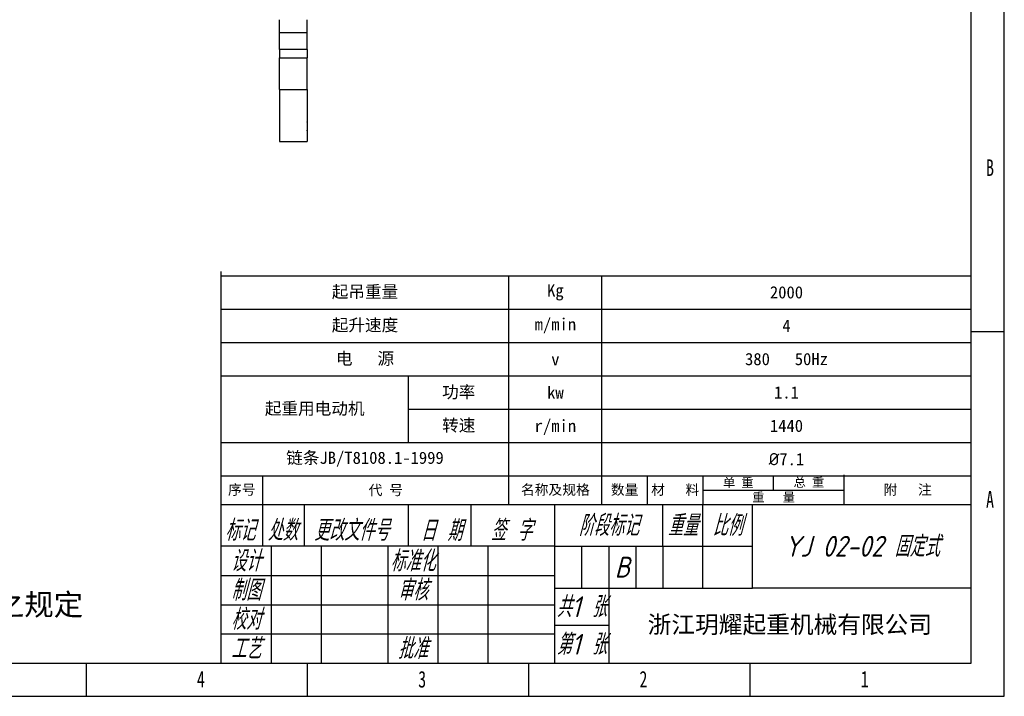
# Model space of a CAD drawing. Header units: millimetres. Extents: x 839 to 3016, y -619 to 920.
# Tile 9 of 13: x 1927 to 3016, y -619 to 128. Entities that reach past the tile are written whole.
import ezdxf

# ---------------------------------------------------------------- set-up
doc = ezdxf.new("R2010")
doc.units = ezdxf.units.MM
doc.styles.add('标准样式', font='gbeitc.shx', dxfattribs={"height": 50, "bigfont": 'gbcbig.shx'})
doc.styles.add('样式 1', font='SimSun.ttf', dxfattribs={"width": 0.7, "height": 2.5})

# ---------------------------------------------------------------- blocks, each defined once
blk = doc.blocks.new('1')
at = {"lineweight": -3}
for p, q in [((4823.7, 95), (4823.7, 1698.1)), ((4785.5, 133.2), (4785.5, 1660)), ((3921.8, 583.7), (3921.8, 133.2)), ((3921.8, 579), (4785.5, 579)), ((4253.3, 315.6), (4253.3, 579)), ((4360.3, 315.6), (4360.3, 579)), ((3921.8, 540.6), (4785.5, 540.6)), ((4785.5, 514.9), (4823.7, 514.9)), ((3921.8, 502.2), (4785.5, 502.2)), ((3921.8, 463.8), (4785.5, 463.8)), ((4137.7, 387), (4137.7, 463.4)), ((4137.7, 425.4), (4785.5, 425.4)), ((3921.8, 387), (4785.5, 387)), ((3921.8, 348.7), (4785.5, 348.7)), ((3921.8, 348.7), (4785.5, 348.7)), ((3969.8, 267.6), (3969.8, 348.7)), ((4412.9, 315.6), (4412.9, 348.7)), ((4476.8, 315.6), (4476.8, 348.7)), ((4558.1, 332.1), (4558.1, 348.7)), ((4639.3, 315.6), (4639.3, 350)), ((4476.8, 332.1), (4639.3, 332.1)), ((3921.8, 315.6), (4785.5, 315.6)), ((4017.8, 267.6), (4017.8, 315.6)), ((4137.8, 267.6), (4137.8, 315.6)), ((4209.8, 267.6), (4209.8, 315.6)), ((4305.8, 315.6), (4305.8, 133.2)), ((4430.6, 267.6), (4430.6, 315.6)), ((4476.2, 315.6), (4476.2, 219.6)), ((4533.8, 219.6), (4533.8, 315.6)), ((4305.8, 267.6), (3921.8, 267.6)), ((3979.4, 267.6), (3979.4, 133.2)), ((4037, 267.6), (4037, 133.2)), ((4113.8, 267.6), (4113.8, 133.2)), ((4171.4, 267.6), (4171.4, 133.2)), ((4229, 267.6), (4229, 133.2)), ((4305.8, 267.6), (4533.8, 267.6)), ((4337, 267.6), (4337, 219.6)), ((4368.2, 267.6), (4368.2, 219.6)), ((4399.4, 267.6), (4399.4, 219.6)), ((4430.6, 267.6), (4430.6, 219.6)), ((3921.8, 234), (4305.8, 234)), ((4305.8, 219.6), (4533.8, 219.6)), ((4368.2, 219.6), (4368.2, 133.2)), ((4785.5, 219.6), (4533.8, 219.6)), ((3921.8, 200.4), (4305.8, 200.4)), ((4368.2, 176.4), (4305.8, 176.4)), ((3921.8, 166.8), (4305.8, 166.8)), ((2594.5, 133.2), (4785.5, 133.2)), ((3766.4, 133.2), (3766.4, 95)), ((4021.2, 133.2), (4021.2, 95)), ((4275.9, 133.2), (4275.9, 95)), ((4530.7, 133.2), (4530.7, 95)), ((2556.4, 95), (4823.7, 95))]:
    blk.add_line(p, q, dxfattribs=at)
at = {"lineweight": -3, "style": '标准样式'}
for s, p in [('标记', (3926.4, 274)), ('处数', (3975.4, 274)), ('更改文件号', (4028.9, 274)), ('日 期', (4151.7, 273.7)), ('签 字', (4232.3, 274))]:
    blk.add_text(s, height=24, dxfattribs=at).set_placement(p)
at = {"lineweight": -3}
for s, insert, char_height, width, attachment_point, style in [('{\\fSimSun|b0|i0|c134|p2;B}', (4802.7, 712.9), 19.085, 8.193, 1, '样式 1'), ('{\\fSimSun|b0|i0|c134|p2;A}', (4802.7, 331.2), 19.085, 8.026, 1, '样式 1'), ('\\pt0;{\\C4;阶段标记}', (4368.2, 291.6), 24, 124.8, 5, '标准样式'), ('{\\C4;重量}', (4453.4, 291.6), 24, 45.6, 5, '标准样式'), ('{\\C4;比例}', (4505, 291.6), 24, 57.6, 5, '标准样式'), ('{\\C4;YJ 02-02 固定式}', (4659.8, 267.6), 24, 252, 5, '标准样式'), ('{\\C4;设计}', (3950.6, 250.8), 24, 57.6, 5, '标准样式'), ('{\\C4;标准化}', (4142.6, 250.8), 24, 57.6, 5, '标准样式'), ('{\\C4;B}', (4383.8, 243.6), 24, 31.2, 5, '标准样式'), ('{\\C4;审核}', (4142.6, 217.2), 24, 57.6, 5, '标准样式'), ('{\\C4;共1 张}', (4337, 198), 24, 62.4, 5, '标准样式'), ('{\\C4;校对}', (3950.6, 183.6), 24, 57.6, 5, '标准样式'), ('{\\C4;第1 张}', (4337, 154.8), 24, 62.4, 5, '标准样式'), ('{\\fFangSong|b0|i0|c134|p49;\\C4;浙江玥耀起重机械有限公司}', (4576.8, 176.4), 20, 417.361, 5, '标准样式'), ('{\\C4;工艺}', (3950.6, 150), 24, 57.6, 5, '标准样式'), ('{\\fSimSun|b0|i0|c134|p2;4}', (3894.1, 124.2), 19.085, 9.325, 1, '样式 1'), ('{\\fSimSun|b0|i0|c134|p2;3}', (4148.9, 124.2), 19.085, 7.645, 1, '样式 1'), ('{\\fSimSun|b0|i0|c134|p2;2}', (4403.6, 124.2), 19.085, 9.325, 1, '样式 1'), ('{\\fSimSun|b0|i0|c134|p2;1}', (4658.4, 124.2), 19.085, 6.605, 1, '样式 1')]:
    blk.add_mtext(s, dxfattribs=dict(at, insert=insert, char_height=char_height, width=width, attachment_point=attachment_point, style=style))
for s, insert, char_height, width, attachment_point in [('{\\fSimSun|b0|i0|c134|p2;起吊重量}', (4087.6, 559.8), 14.027, 331.581, 5), ('{\\fSimSun|b0|i0|c134|p2;2000}', (4572.9, 559.8), 14.027, 425.174, 5), ('{\\fSimSun|b0|i0|c134|p2;Kg}', (4306.8, 559.8), 14.027, 107.006, 5), ('{\\fSimSun|b0|i0|c134|p2;起升速度}', (4087.6, 521.4), 14.027, 331.581, 5), ('{\\fSimSun|b0|i0|c134|p2;m/min}', (4306.8, 521.4), 14.027, 107.006, 5), ('{\\fSimSun|b0|i0|c134|p2;4}', (4572.9, 521.4), 14.027, 425.174, 5), ('{\\fSimSun|b0|i0|c134|p2;电   源}', (4087.6, 483), 14.027, 331.581, 5), ('{\\fSimSun|b0|i0|c134|p2;380   50Hz}', (4572.9, 483), 14.027, 425.174, 5), ('{\\fSimSun|b0|i0|c134|p2;v}', (4306.8, 483), 14.027, 107.006, 5), ('{\\fSimSun|b0|i0|c134|p2;功率}', (4195.5, 444.4), 14.027, 115.641, 5), ('{\\fSimSun|b0|i0|c134|p2;kw}', (4306.8, 444.6), 14.027, 107.006, 5), ('{\\fSimSun|b0|i0|c134|p2;1.1}', (4572.9, 444.6), 14.027, 425.174, 5), ('{\\fSimSun|b0|i0|c134|p2;起重用电动机}', (4029.7, 425.4), 14.027, 215.94, 5), ('{\\fSimSun|b0|i0|c134|p2;转速}', (4195.5, 406.1), 14.027, 115.641, 5), ('{\\fSimSun|b0|i0|c134|p2;r/min}', (4306.8, 404.5), 14.027, 107.006, 5), ('{\\fSimSun|b0|i0|c134|p2;1440}', (4572.9, 406.2), 14.027, 425.174, 5), ('{\\fSimSun|b0|i0|c134|p2;链条JB/T8108.1-1999}', (4087.6, 367.8), 14.027, 331.581, 5), ('{\\fISOCPEUR|b0|i0|c0|p34;%%C\\fSimSun|b0|i0|c134|p2;7.1}', (4572.9, 367.8), 14.027, 425.174, 5), ('{\\fSimSun|b0|i0|c134|p2;单 重}', (4517.4, 340.4), 10.342, 81.249, 5), ('{\\fSimSun|b0|i0|c134|p2;总 重}', (4598.7, 340.7), 10.342, 81.249, 5), ('{\\fSimSun|b0|i0|c134|p2;序号}', (3945.8, 332.1), 11.635, 48, 5), ('{\\fSimSun|b0|i0|c134|p2;代 号}', (4111.6, 331.7), 11.635, 283.581, 5), ('{\\fSimSun|b0|i0|c134|p2;名称及规格}', (4306.8, 332.1), 11.635, 107.006, 5), ('{\\fSimSun|b0|i0|c134|p2;数量}', (4386.6, 332.1), 11.635, 52.531, 5), ('{\\fSimSun|b0|i0|c134|p2;材   料}', (4444.8, 332.1), 11.635, 63.932, 5), ('{\\fSimSun|b0|i0|c134|p2;重   量}', (4558.1, 323.8), 10.342, 162.497, 5), ('{\\fSimSun|b0|i0|c134|p2;附   注}', (4712.4, 332.1), 11.635, 146.214, 5), ('{\\fSimSun|b0|i0|c134|p2;1.制造、安装、检验使用等应符合JB/T 5317-2016之规定}', (2916.8, 213), 24.838, 962.738, 1)]:
    blk.add_mtext(s, dxfattribs=dict(at, insert=insert, char_height=char_height, width=width, attachment_point=attachment_point))
at = {"color": 4, "lineweight": -3, "char_height": 24, "width": 57.6, "attachment_point": 5, "style": '标准样式'}
for s, insert in [('制图', (3950.6, 217.2)), ('批准', (4142.6, 150))]:
    blk.add_mtext(s, dxfattribs=dict(at, insert=insert))

msp = doc.modelspace()

# ---------------------------------------------------------------- linework, layer by layer
at = {"linetype": 'Continuous'}
for p, q in [((2214.461, 114.204), (2214.461, 128.446)), ((2245.061, 114.204), (2245.061, 128.446)), ((2214.461, 95.371), (2214.461, 114.204)), ((2214.461, 114.204), (2245.061, 114.204)), ((2245.061, 95.371), (2245.061, 114.204)), ((2214.461, 95.371), (2214.461, 86.444)), ((2245.061, 95.371), (2214.461, 95.371)), ((2245.061, 95.371), (2245.061, 86.444)), ((2214.461, 51.17), (2214.461, 86.444)), ((2214.461, 86.444), (2245.061, 86.444)), ((2245.061, 51.17), (2245.061, 86.444)), ((2214.461, 51.17), (2214.461, -6.262)), ((2214.461, 51.17), (2245.061, 51.17)), ((2245.061, 51.17), (2245.061, -6.262)), ((2245.071, 17.952), (2245.061, 17.952)), ((2245.071, 15.425), (2245.061, 15.425)), ((2245.071, 15.074), (2245.061, 15.074)), ((2245.071, 13.078), (2245.061, 13.078)), ((2245.071, 18.209), (2245.071, 18.111)), ((2245.071, 15.074), (2245.071, 15.425)), ((2245.071, 7.618), (2245.061, 7.618)), ((2245.071, 6.582), (2245.061, 6.582)), ((2245.071, 5.573), (2245.061, 5.573)), ((2245.071, 5.573), (2245.071, 6.582)), ((2214.461, -6.262), (2245.061, -6.262))]:
    msp.add_line(p, q, dxfattribs=at)

# ---------------------------------------------------------------- block references
at = {"lineweight": 18, "xscale": 0.9600000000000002, "yscale": 0.9600000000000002, "zscale": 0.9600000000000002}
msp.add_blockref('1', (-1615.149, -710.272), dxfattribs=at)

doc.saveas('drawing.dxf')
